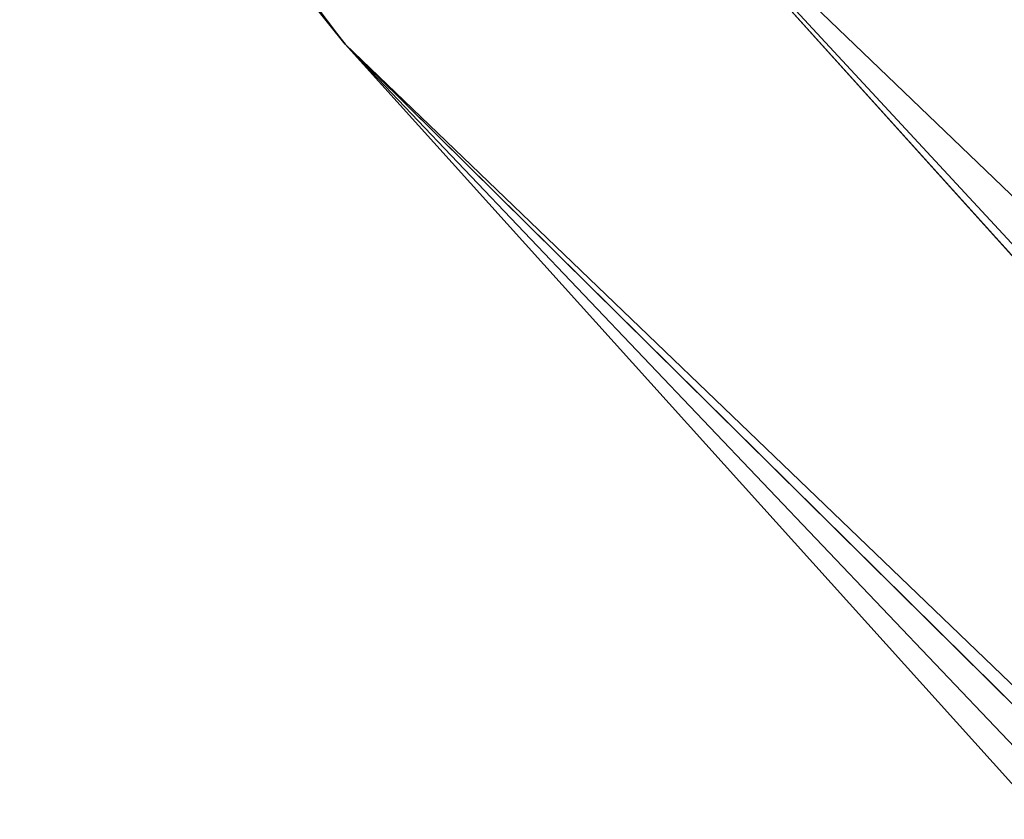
# Model space of a CAD drawing. Header units: millimetres. Extents: x -4 to 636, y -4 to 636.
# Tile 143 of 256: x 75.45 to 78.23, y 101.5 to 103.76. Entities that reach past the tile are written whole.
import ezdxf

# ---------------------------------------------------------------- set-up
doc = ezdxf.new("R2010")
doc.units = ezdxf.units.MM
doc.header["$LTSCALE"] = 25.4
doc.layers.get('0').update_dxf_attribs({"true_color": 0xff5454})

# ---------------------------------------------------------------- blocks, each defined once
blk = doc.blocks.new('AGNES-ROUND-LED-8210-8206-8188-8185.STL')
at = {"color": 7, "true_color": 0xffffff}
mesh = blk.add_polyface(dxfattribs=at)
corners = [(45.4309, 144.8627, -10.2647), (57.0063, 127.8004, -33.2647), (76.3683, 103.6925, -10.2647)]
mesh.append_faces([[corners[k] for k in face] for face in [(0, 1, 2)]], dxfattribs={"color": 7})
mesh = blk.add_polyface(dxfattribs=at)
corners = [(57.1294, 127.8899, -34.0301), (76.3683, 103.6925, -33.2647), (57.0063, 127.8004, -33.2647)]
mesh.append_faces([[corners[k] for k in face] for face in [(0, 1, 2)]], dxfattribs={"color": 7})
mesh = blk.add_polyface(dxfattribs=at)
corners = [(57.0063, 127.8004, -33.2647), (76.3683, 103.6925, -33.2647), (76.3683, 103.6925, -10.2647)]
mesh.append_faces([[corners[k] for k in face] for face in [(0, 1, 2)]], dxfattribs={"color": 7})
mesh = blk.add_polyface(dxfattribs=at)
corners = [(77.1168, 104.3556, -33.2647), (80.8713, 100.1919, -33.2647), (80.9274, 100.2434, -33.6474)]
mesh.append_faces([[corners[k] for k in face] for face in [(0, 1, 2)]], dxfattribs={"color": 7})
mesh = blk.add_polyface(dxfattribs=at)
corners = [(77.1168, 104.3556, -10.2647), (80.8713, 100.1919, -33.2647), (77.1168, 104.3556, -33.2647)]
mesh.append_faces([[corners[k] for k in face] for face in [(0, 1, 2)]], dxfattribs={"color": 7})
mesh = blk.add_polyface(dxfattribs=at)
corners = [(114.1416, 68.7927, -10.2647), (80.8713, 100.1919, -33.2647), (77.1168, 104.3556, -10.2647)]
mesh.append_faces([[corners[k] for k in face] for face in [(0, 1, 2)]], dxfattribs={"color": 7})
mesh = blk.add_polyface(dxfattribs=at)
corners = [(76.3683, 103.6925, -10.2647), (106.3363, 74.0518, -33.2647), (113.5092, 68.0181, -10.2647)]
mesh.append_faces([[corners[k] for k in face] for face in [(0, 1, 2)]], dxfattribs={"color": 7})
mesh = blk.add_polyface(dxfattribs=at)
corners = [(76.3683, 103.6925, -10.2647), (80.1346, 99.5158, -33.2647), (106.3363, 74.0518, -33.2647)]
mesh.append_faces([[corners[k] for k in face] for face in [(0, 1, 2)]], dxfattribs={"color": 7})
mesh = blk.add_polyface(dxfattribs=at)
corners = [(76.3683, 103.6925, -33.2647), (80.1346, 99.5158, -33.2647), (76.3683, 103.6925, -10.2647)]
mesh.append_faces([[corners[k] for k in face] for face in [(0, 1, 2)]], dxfattribs={"color": 7})
mesh = blk.add_polyface(dxfattribs=at)
corners = [(76.3683, 103.6925, -33.2647), (80.2467, 99.6187, -34.0301), (80.1346, 99.5158, -33.2647)]
mesh.append_faces([[corners[k] for k in face] for face in [(0, 1, 2)]], dxfattribs={"color": 7})

msp = doc.modelspace()

# ---------------------------------------------------------------- block references
at = {"color": 0}
msp.add_blockref('AGNES-ROUND-LED-8210-8206-8188-8185.STL', (0, 0), dxfattribs=at)

doc.saveas('drawing.dxf')
